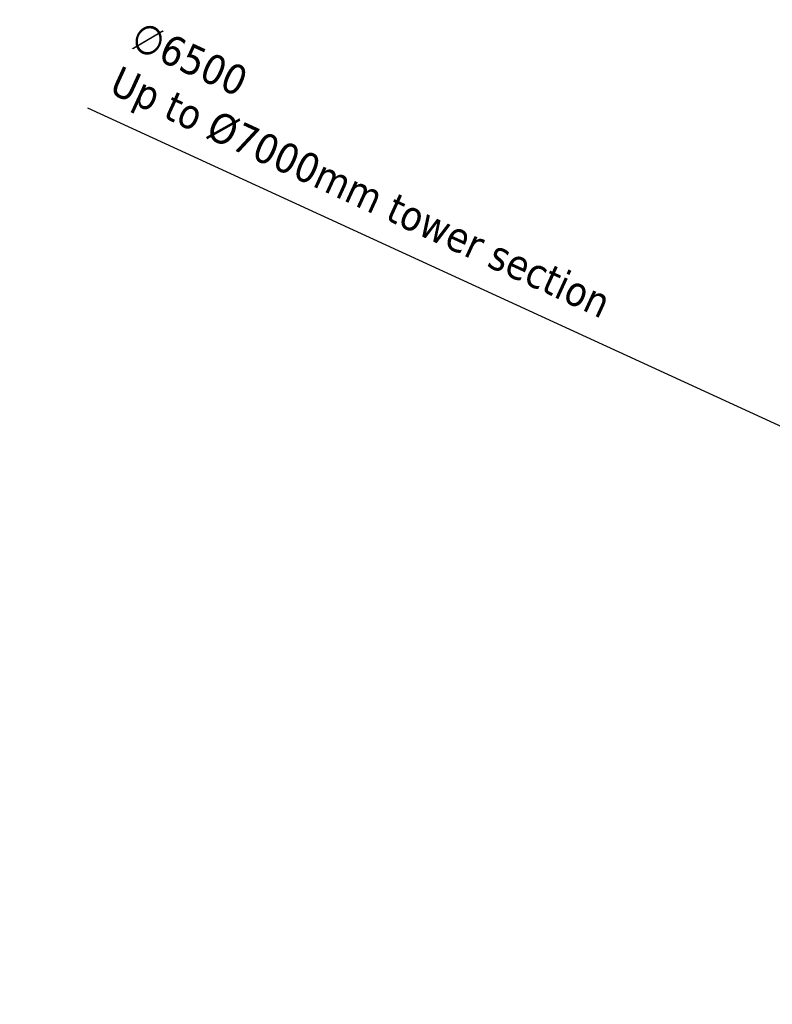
# Model space of a CAD drawing. Header units: millimetres. Extents: x -428974 to 63075, y -12164 to 49045.
# Tile 51 of 131: x 46708 to 50454, y 15403 to 20302. Entities that reach past the tile are written whole.
import ezdxf

# ---------------------------------------------------------------- set-up
doc = ezdxf.new("R2010")
doc.units = ezdxf.units.MM
doc.header["$LTSCALE"] = 75
doc.layers.add('Dimension (ISO)', color=7, linetype='Continuous', lineweight=25)
doc.styles.add('Note Text (ISO)', font='tahoma.ttf')
doc.dimstyles.new('Default (ISO)', dxfattribs={"dimscale": 75, "dimtxt": 2, "dimasz": 2.5, "dimexe": 3.175, "dimexo": 0, "dimgap": 0.762, "dimtad": 1, "dimrnd": 1e-08, "dimtxsty": 'Note Text (ISO)', "dimcen": 0.09, "dimdle": 10, "dimclrd": 256, "dimclre": 256, "dimclrt": 256, "dimazin": 2, "dimtfac": 1, "dimtmove": 0, "dimatfit": 3, "dimfxl": 1, "dimtolj": 1, "dimtzin": 0, "dimlwd": -1, "dimlwe": -1, "dimarcsym": 0})

# ---------------------------------------------------------------- blocks, each defined once
blk = doc.blocks.new('*D13')
at = {"layer": 'Defpoints', "color": 0, "transparency": 16777216}
for p in [(50855.2, 18114), (56763, 15403.4)]:
    blk.add_point(p, dxfattribs=at)
at = {"layer": 'Dimension (ISO)', "transparency": 16777216}
for p, q in [((50855.2, 18114), (47047.2, 19861.1)), ((56592.6, 15481.6), (51025.6, 18035.8))]:
    blk.add_line(p, q, dxfattribs=at)
for points in [[(51038.6, 18064.2), (51012.5, 18007.4), (50855.2, 18114)], [(56605.6, 15510), (56579.6, 15453.2), (56763, 15403.4)]]:
    blk.add_solid(points, dxfattribs=at)
at = {"layer": 'Dimension (ISO)', "transparency": 16777216, "insert": (47312.2, 20301.6), "char_height": 150, "attachment_point": 1, "rotation": 335.3543, "style": 'Note Text (ISO)'}
blk.add_mtext('\\A1;\\fTahoma|b0|i0;\\H149.0446;∅6500\\P\\fTahoma|b0|i0;\\H149.0446;Up to Ø7000mm tower section', dxfattribs=at)

msp = doc.modelspace()

# ---------------------------------------------------------------- dimensions: what is measured, and where the dimension line sits
at = {"layer": 'Dimension (ISO)'}
dim = msp.add_diameter_dim_2p(p1=(56763.0368, 15403.4398), p2=(50855.1615, 18113.9766), text='\\fTahoma|b0|i0;\\H149.0446;<>\\P\\fTahoma|b0|i0;\\H149.0446;Up to Ø7000mm tower section', dimstyle='Default (ISO)', override={"dimgap": 0.762, "dimdec": 2, "dimlfac": 1, "dimtol": 0, "dimlim": 0, "dimtp": 0, "dimtm": 0, "dimtdec": 2, "dimatfit": 2, "dimtvp": -0.25}, dxfattribs=at)
dim.commit()
dim.dimension.update_dxf_attribs({"geometry": '*D13', "text_midpoint": (48345.9814, 19265.1901), "dimtype": 163})

doc.saveas('drawing.dxf')
